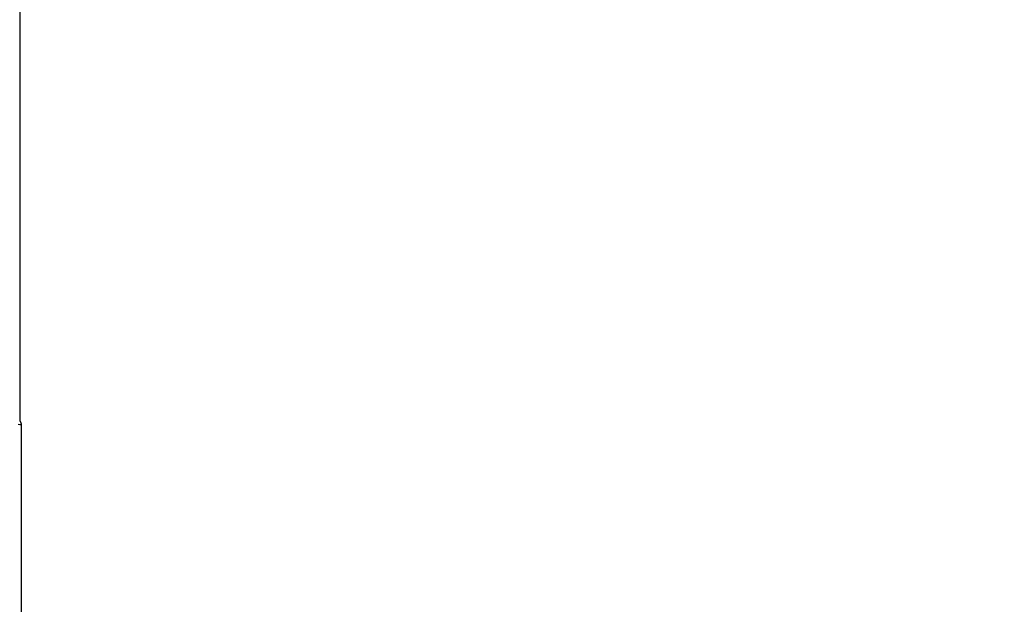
# Model space of a CAD drawing. Header units: millimetres. Extents: x 0 to 1733, y 0 to 1188.
# Tile 34 of 157: x 770 to 788, y 390 to 401. Entities that reach past the tile are written whole.
import ezdxf

# ---------------------------------------------------------------- set-up
doc = ezdxf.new("R2010")
doc.units = ezdxf.units.MM
doc.header["$LTSCALE"] = 0.727559
doc.layers.add('NoLayerName_001', color=7, linetype='Continuous')
doc.layers.add('NoLayerName_004', color=7, linetype='Continuous')

# ---------------------------------------------------------------- blocks, each defined once
blk = doc.blocks.new('DIM_0006')
at = {"color": 3, "linetype": 'Continuous', "lineweight": 13}
blk.add_arc((60, 64), 60, 0, 270, dxfattribs=at)

msp = doc.modelspace()

# ---------------------------------------------------------------- linework, layer by layer
at = {"layer": 'NoLayerName_004', "color": 6, "linetype": 'Continuous', "lineweight": 25}
msp.add_line((770, 410), (770, 393.65348098), dxfattribs=at)
for centre, radius, start, end in [((770.02042213, 395.24404384), 1.65346638, 268.405385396, 270.190466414), ((4195.82699885, 390.00006393), 3425.80296178, 179.9399493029, 180.0600528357)]:
    msp.add_arc(centre, radius, start, end, dxfattribs=at)
msp.add_open_spline([(770, 393.65791365), (770.00095051, 393.65661299), (770.00288975, 393.65402255), (770.00562555, 393.64999201), (770.00826111, 393.64585972), (770.01076358, 393.64161998), (770.01312488, 393.6372854), (770.01533024, 393.63286364), (770.01736669, 393.62836371), (770.01922077, 393.62379421), (770.02087909, 393.61916384), (770.02232847, 393.6144813), (770.02355461, 393.60975521), (770.02454735, 393.60499435), (770.02528104, 393.60020699), (770.02578735, 393.59540324), (770.02585229, 393.59218979), (770.02591865, 393.59058701)], degree=3, knots=[0, 0, 0, 0, 0.004832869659, 0.009706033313, 0.014609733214, 0.019534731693, 0.024472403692, 0.029414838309, 0.034354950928, 0.039286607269, 0.044204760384, 0.049105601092, 0.053986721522, 0.058847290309, 0.063688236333, 0.06851243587, 0.073324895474, 0.073324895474, 0.073324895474, 0.073324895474], dxfattribs=at)

# ---------------------------------------------------------------- block references
at = {"layer": 'NoLayerName_001', "color": 3, "linetype": 'Continuous', "lineweight": 13}
msp.add_blockref('DIM_0006', (750, 326), dxfattribs=at)

doc.saveas('drawing.dxf')
